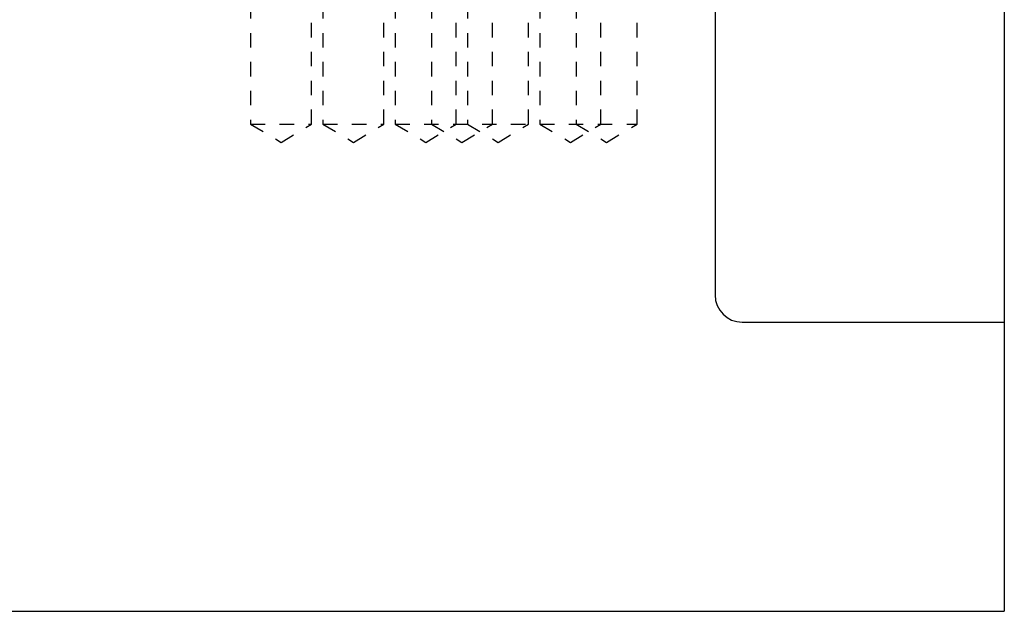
# Model space of a CAD drawing. Header units: inches. Extents: x 1772 to 2706, y -534 to -52.
# Tile 102 of 256: x 1945.48 to 1952.28, y -531.47 to -527.37. Entities that reach past the tile are written whole.
import ezdxf

# ---------------------------------------------------------------- set-up
doc = ezdxf.new("R2010")
doc.units = ezdxf.units.IN
doc.header["$LTSCALE"] = 0.5
doc.header["$MEASUREMENT"] = 0
doc.linetypes.add('HIDDEN', pattern=[0.225, 0.15, -0.075])
doc.layers.add('SID-M-H', color=4, linetype='HIDDEN')
doc.layers.add('SID-M-S', color=105, linetype='Continuous')

msp = doc.modelspace()

# ---------------------------------------------------------------- linework, layer by layer
at = {"layer": 'SID-M-H'}
for p, q in [((1947.07267, -526.46628), (1947.07267, -528.09628)), ((1947.49457, -528.09628), (1947.49457, -526.46628)), ((1947.57267, -526.46628), (1947.57267, -528.09628)), ((1947.99457, -528.09628), (1947.99457, -526.46628)), ((1948.07267, -526.46628), (1948.07267, -528.09628)), ((1948.32267, -526.46628), (1948.32267, -528.09628)), ((1948.49457, -528.09628), (1948.49457, -526.46628)), ((1948.57267, -526.46628), (1948.57267, -528.09628)), ((1948.74457, -528.09628), (1948.74457, -526.46628)), ((1948.99457, -528.09628), (1948.99457, -526.46628)), ((1949.07267, -526.46628), (1949.07267, -528.09628)), ((1949.32267, -526.46628), (1949.32267, -528.09628)), ((1949.49457, -528.09628), (1949.49457, -526.46628)), ((1949.74457, -528.09628), (1949.74457, -526.46628)), ((1947.07267, -528.09628), (1947.49457, -528.09628)), ((1947.07267, -528.09628), (1947.28362, -528.22303)), ((1947.28362, -528.22303), (1947.49457, -528.09628)), ((1947.57267, -528.09628), (1947.99457, -528.09628)), ((1947.57267, -528.09628), (1947.78362, -528.22303)), ((1947.78362, -528.22303), (1947.99457, -528.09628)), ((1948.07267, -528.09628), (1948.99457, -528.09628)), ((1948.07267, -528.09628), (1948.28362, -528.22303)), ((1948.28362, -528.22303), (1948.49457, -528.09628)), ((1948.32267, -528.09628), (1948.53362, -528.22303)), ((1948.53362, -528.22303), (1948.74457, -528.09628)), ((1948.57267, -528.09628), (1948.78362, -528.22303)), ((1948.78362, -528.22303), (1948.99457, -528.09628)), ((1949.07267, -528.09628), (1949.74457, -528.09628)), ((1949.07267, -528.09628), (1949.28362, -528.22303)), ((1949.28362, -528.22303), (1949.49457, -528.09628)), ((1949.32267, -528.09628), (1949.53362, -528.22303)), ((1949.53362, -528.22303), (1949.74457, -528.09628))]:
    msp.add_line(p, q, dxfattribs=at)
at = {"layer": 'SID-M-S'}
for p, q in [((1952.28362, -523.46628), (1952.28362, -531.46628)), ((1950.28362, -526.46628), (1950.28362, -529.27828)), ((1950.47162, -529.46628), (1952.28362, -529.46628)), ((1933.28362, -531.46628), (1952.28362, -531.46628))]:
    msp.add_line(p, q, dxfattribs=at)
msp.add_arc((1950.47162, -529.27828), 0.188, 180, 270, dxfattribs=at)

doc.saveas('drawing.dxf')
